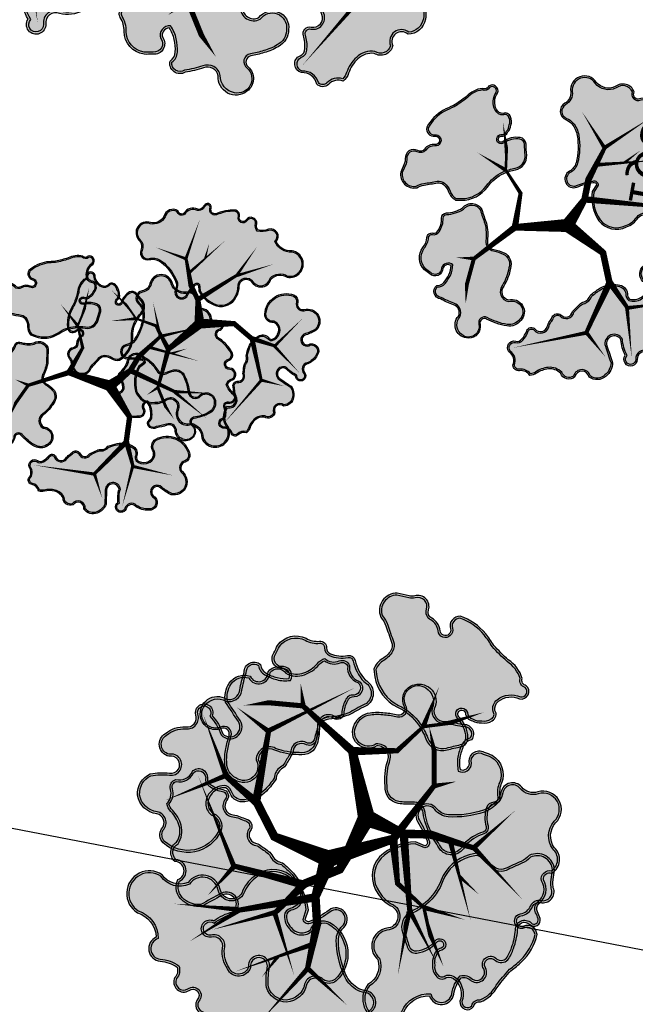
# Model space of a CAD drawing. Header units: metres. Extents: x 0 to 60282398, y -11592309 to 5708004.
# Tile 70 of 136: x 32353388 to 32353411, y 5707833 to 5707871. Entities that reach past the tile are written whole.
import ezdxf

# ---------------------------------------------------------------- set-up
doc = ezdxf.new("R2010")
doc.units = ezdxf.units.M
doc.header["$LTSCALE"] = 0.75
doc.layers.get('0').update_dxf_attribs({"linetype": 'CONTINUOUS'})
doc.layers.get('DEFPOINTS').update_dxf_attribs({"linetype": 'CONTINUOUS'})
for name, color, linetype, transparency in [('10414944$0$PF-Krone', 33, 'CONTINUOUS', 0.7), ('10414944$0$PF-Krone_SOL', 70, 'CONTINUOUS', 0.7), ('10414944$0$ST-Baum', 7, 'CONTINUOUS', 0.7)]:
    doc.layers.add(name, color=color, linetype=linetype, transparency=transparency)
doc.layers.add('10414944$0$PF-Stamm', color=7, linetype='CONTINUOUS', true_color=0x5f5144, transparency=0.7)
doc.layers.add('10414946$0$ST-TXT50', color=7, linetype='CONTINUOUS')
doc.styles.add('10414946$0$ARIAL NARROW', font='ARIALN.TTF')

# ---------------------------------------------------------------- blocks, each defined once
blk = doc.blocks.new('19-A2-A0')
at = {"layer": 'DEFPOINTS'}
blk.add_lwpolyline([(-489.15, -204.65), (489.15, -204.65), (489.15, 204.65), (-489.15, 204.65)], close=True, dxfattribs=at)
blk = doc.blocks.new('10414946')
at = {"layer": '10414946$0$ST-TXT50', "insert": (32353412.523, 5707866.815), "char_height": 1.25, "attachment_point": 1, "rotation": 259.7746, "style": '10414946$0$ARIAL NARROW'}
blk.add_mtext_dynamic_manual_height_columns('SQ1', width=2.98856, gutter_width=1.25, heights=[0.663], dxfattribs=at)
blk = doc.blocks.new('10414944$0$PF-BAUM_12')
at = {"layer": '10414944$0$PF-Krone_SOL', "transparency": 33554457}
h = blk.add_hatch(color=256, dxfattribs=at)
h.dxf.hatch_style = 1
h.set_gradient(color1=(88, 186, 72), color2=(175, 217, 170), tint=1, name='INVSPHERICAL')
edge = h.paths.add_edge_path()
edge.add_arc((-1.276, 1.399), 0.541, 250.247, 303.4279)
edge.add_arc((-0.598, 0.419), 0.651, 94.3691, 125.6409, ccw=False)
edge.add_arc((-0.587, 0.271), 0.8, 79.906, 94.3691, ccw=False)
edge.add_arc((-0.407, 1.28), 0.226, 259.906, 345.0368)
edge.add_arc((3.356, 0.275), 3.669, 162.1844, 165.0368, ccw=False)
edge.add_arc((-0.246, 1.432), 0.114, 342.1844, 421.4181)
edge.add_arc((-0.377, 1.191), 0.389, 61.4181, 105.4179)
edge.add_arc((-0.494, 1.613), 0.0494, 76.8677, 285.4179, ccw=False)
edge.add_arc((-0.434, 1.767), 0.117, 245.5523, 317.8819)
edge.add_arc((-0.441, 1.854), 0.19, 299.5067, 335.7073)
edge.add_arc((-0.39, 1.889), 0.166, 317.3096, 366.5168)
edge.add_arc((-0.315, 1.914), 0.0904, 356.15, 452.3298)
edge.add_arc((-0.284, 2.114), 0.116, 186.3955, 252.2185, ccw=False)
edge.add_arc((-0.146, 2.14), 0.256, 124.2968, 188.6524, ccw=False)
edge.add_arc((-0.362, 2.416), 0.0972, 318.2129, 468.9396)
edge.add_arc((-0.445, 2.555), 0.0698, 219.6885, 317.568, ccw=False)
edge.add_arc((-0.599, 2.082), 0.439, 76.9102, 116.5449)
edge.add_arc((-1.495, 4.557), 2.196, 281.7611, 288.5889, ccw=False)
edge.add_arc((-1.011, 0.858), 1.55, 91.3323, 98.0021)
edge.add_arc((-1.11, 1.691), 0.711, 99.4638, 131.7622)
edge.add_arc((-1.477, 2.155), 0.125, 148.2467, 256.0758)
edge.add_arc((-1.524, 1.968), 0.068, -114.9556, 76.0758, ccw=False)
edge.add_arc((-1.637, 1.725), 0.2, 65.0444, 122.1083)
edge.add_arc((-1.79, 1.969), 0.0876, 221.6314, 302.1083, ccw=False)
edge.add_arc((-1.96, 1.817), 0.14, 41.6314, 166.8648)
edge.add_arc((-2.345, 1.952), 0.268, 321.9495, 337.4752, ccw=False)
edge.add_line((-2.134, 1.786), (-2.241, 1.672))
edge.add_arc((-2.05, 1.557), 0.222, 148.9568, 261.833)
edge.add_arc((-2.015, 1.024), 0.32, 78.7718, 102.0334, ccw=False)
edge.add_arc((0.841, 15.411), 14.347, 258.7718, 259.6595)
edge.add_arc((-1.757, 1.173), 0.126, 30.356, 79.6595, ccw=False)
edge.add_arc((-1.887, 1.096), 0.277, -0.4934, 30.356, ccw=False)
edge.add_arc((-1.36, 1.092), 0.25, 179.5066, 221.3188)
edge.add_line((-1.548, 0.927), (-1.459, 0.89))
edge = h.paths.add_edge_path()
edge.add_arc((-2.059, -1.085), 0.217, 117.743, 251.4279, ccw=False)
edge.add_arc((-2.254, -0.796), 0.134, 313.8671, 413.8729)
edge.add_arc((-1.138, 0.538), 1.605, 221.524, 229.789, ccw=False)
edge.add_arc((-2.284, -0.414), 0.125, 108.798, 243.7029, ccw=False)
edge.add_arc((-2.266, -0.171), 0.138, 244.6115, 299.8242)
edge.add_arc((-2.492, 0.224), 0.593, 299.8242, 314.8752)
edge.add_arc((-2.363, 0.095), 0.41, 314.8752, 336.5607)
edge.add_arc((-2.06, -0.119), 0.0893, 34.547, 142.2333)
edge.add_arc((-2.251, -0.017), 0.129, 205.94, 338.605, ccw=False)
edge.add_arc((-1.108, 0.826), 1.547, 211.5442, 215.5748, ccw=False)
edge.add_arc((-2.165, 0.136), 0.288, 123.2934, 204.4063, ccw=False)
edge.add_arc((-2.467, 0.627), 0.289, 300.0552, 335.4001)
edge.add_arc((-2.13, 0.472), 0.0819, 58.4002, 155.4001, ccw=False)
edge.add_arc((-2.046, 0.61), 0.0798, 238.4002, 306.4204)
edge.add_arc((-2.216, 0.841), 0.368, 306.4204, 341.4929)
edge.add_arc((-1.788, 0.698), 0.0838, 72.4288, 161.4929, ccw=False)
edge.add_arc((-1.597, 1.302), 0.55, 252.4288, 281.6379)
edge.add_arc((-1.383, 0.601), 0.193, 8.2479, 122.231, ccw=False)
edge.add_arc((1.431, 0.442), 2.63, 175.9465, 181.0704)
edge.add_arc((-2.004, 0.487), 0.811, 332.6061, 353.3579, ccw=False)
edge.add_arc((-1.17, 0.055), 0.129, 152.6061, 239.8128)
edge.add_arc((-1.571, -0.635), 0.669, 44.4632, 59.8128, ccw=False)
edge.add_arc((-1.242, -0.312), 0.208, -40.1663, 44.4632, ccw=False)
edge.add_arc((-1.797, -0.042), 0.82, 308.5293, 330.4961, ccw=False)
edge.add_arc((-1.213, -0.806), 0.142, 120.5815, 237.174)
edge.add_arc((-1.303, -1.13), 0.205, -64.491, 86.396, ccw=False)
edge.add_arc((-1.343, -1.112), 0.24, 240.4754, 302.2336, ccw=False)
edge.add_arc((-1.212, -0.792), 0.584, 226.3665, 244.7952, ccw=False)
edge.add_arc((-0.721, -0.151), 1.39, 222.9429, 229.9249, ccw=False)
edge.add_arc((-1.794, -1.149), 0.076, 42.9191, 173.4992)
edge.add_arc((-2.058, -1.113), 0.191, 248.2896, 351.6714, ccw=False)
edge = h.paths.add_edge_path()
edge.add_arc((1.206, -0.038), 0.665, 150.7734, 194.5558)
edge.add_arc((0.911, -0.094), 0.366, 197.6599, 276.7526)
edge.add_arc((0.953, -0.044), 0.413, 270.2152, 305.5241)
edge.add_arc((1.264, -0.512), 0.149, -27.7225, 118.3909, ccw=False)
edge.add_arc((1.611, -0.663), 0.229, 159.2735, 288.7974)
edge.add_arc((1.627, -1.145), 0.271, -1.083, 77.6692, ccw=False)
edge.add_arc((2.169, -1.048), 0.29, 200.6132, 382.9337)
edge.add_arc((2.707, -0.726), 0.343, 147.8227, 217.591, ccw=False)
edge.add_arc((2.447, -0.383), 0.163, 259.448, 409.1515)
edge.add_arc((2.799, 0.062), 0.404, 199.7173, 232.6211, ccw=False)
edge.add_arc((2.549, -0.116), 0.137, 103.2593, 162.2981, ccw=False)
edge.add_arc((2.458, 0.13), 0.127, 297.4752, 447.5021)
edge.add_arc((2.46, 0.335), 0.0783, 98.8157, 273.1184, ccw=False)
edge.add_arc((2.4, 0.525), 0.122, 293.027, 374.9291)
edge.add_arc((2.024, 0.327), 0.544, 24.9483, 42.1183)
edge.add_arc((1.778, 0.157), 0.842, 39.3994, 55.75)
edge.add_arc((2.289, 0.935), 0.0906, 104.7131, 245.5829, ccw=False)
edge.add_arc((2.245, 1.1), 0.0797, 284.7131, 435.2869)
edge.add_arc((2.179, 0.846), 0.343, 75.2869, 90.1544)
edge.add_arc((2.192, 1.291), 0.103, 200.5438, 262.034, ccw=False)
edge.add_arc((1.871, 1.232), 0.225, 5.6552, 92.2855)
edge.add_arc((1.892, 1.533), 0.0813, 129.4673, 248.0142, ccw=False)
edge.add_arc((1.638, 1.592), 0.203, 0.9413, 108.0271)
edge.add_arc((1.552, 2.041), 0.257, 198.8038, 275.2311, ccw=False)
edge.add_arc((1.081, 1.905), 0.234, 13.1092, 167.2288)
edge.add_arc((0.667, 1.999), 0.191, 279.3003, 347.2288, ccw=False)
edge.add_arc((0.722, 1.661), 0.151, 99.3003, 228.8092)
edge.add_arc((0.465, 1.368), 0.239, 21.1744, 48.8092, ccw=False)
edge.add_arc((0.324, 1.313), 0.39, -10.7857, 21.1744, ccw=False)
edge.add_arc((-0.379, 1.447), 1.107, 325.7449, 349.2143, ccw=False)
edge.add_arc((0.356, 0.946), 0.217, 278.2663, 325.7449, ccw=False)
edge.add_arc((0.408, 0.587), 0.146, 98.2663, 271.6731)
edge.add_arc((0.451, -0.897), 1.339, 79.7675, 91.6731, ccw=False)
edge.add_arc((0.689, 0.378), 0.0423, -16.4325, 90.0101, ccw=False)
edge.add_line((0.73, 0.366), (0.626, 0.287))
edge = h.paths.add_edge_path()
edge.add_arc((-1.555, -2.257), 0.172, 12.6189, 77.7455)
edge.add_arc((-1.498, -1.992), 0.0986, 164.1816, 257.7455, ccw=False)
edge.add_arc((-1.721, -1.839), 0.18, 315.6358, 396.2247)
edge.add_arc((-1.472, -1.696), 0.11, 56.0167, 199.1656, ccw=False)
edge.add_arc((-1.356, -1.537), 0.087, 231.1844, 306.609)
edge.add_arc((-1.497, -1.248), 0.408, 298.1575, 320.4218)
edge.add_arc((-1.118, -1.561), 0.0835, 20.6534, 140.4218, ccw=False)
edge.add_arc((-0.932, -1.491), 0.115, 200.6534, 324.1572)
edge.add_arc((-0.598, -1.732), 0.297, 125.8433, 144.1572, ccw=False)
edge.add_arc((-1.131, -0.995), 0.613, 305.8433, 313.7683)
edge.add_arc((-0.64, -1.507), 0.0965, 35.283, 133.7683, ccw=False)
edge.add_arc((-0.457, -1.411), 0.111, 200.8653, 329.8017)
edge.add_arc((5.964, -14.913), 14.859, 114.5642, 115.1946, ccw=False)
edge.add_arc((-0.146, -1.534), 0.151, 81.9994, 116.2838, ccw=False)
edge.add_arc((-0.13, -1.215), 0.169, 271.6238, 322.4573)
edge.add_arc((0.422, -2.358), 1.12, 101.7391, 111.8636, ccw=False)
edge.add_arc((0.282, -1.704), 0.452, 61.0493, 101.1946, ccw=False)
edge.add_arc((0.429, -1.462), 0.169, -13.3297, 65.0541, ccw=False)
edge.add_arc((0.701, -1.544), 0.116, 158.2537, 207.0243)
edge.add_arc((0.727, -1.436), 0.206, 231.2626, 284.3776)
edge.add_arc((0.759, -1.468), 0.168, 276.3107, 373.1888)
edge.add_arc((1.062, -1.323), 0.175, 121.9096, 217.5827, ccw=False)
edge.add_arc((1.201, -1.579), 0.466, 12.4963, 119.7416, ccw=False)
edge.add_arc((1.506, -1.497), 0.151, -66.2252, 7.4787, ccw=False)
edge.add_arc((1.591, -1.748), 0.115, 101.8196, 224.4343)
edge.add_arc((1.324, -2.037), 0.279, -26.9882, 48.417, ccw=False)
edge.add_arc((1.337, -2.023), 0.274, 258.9909, 329.2486, ccw=False)
edge.add_arc((1.662, -1.476), 0.9, 229.3858, 245.1764, ccw=False)
edge.add_arc((0.999, -2.237), 0.11, 45.6037, 249.2448)
edge.add_arc((0.845, -2.446), 0.157, -95.435, 42.7788, ccw=False)
edge.add_arc((0.801, -2.22), 0.384, 232.8, 274.4074, ccw=False)
edge.add_arc((0.487, -2.606), 0.115, 44.402, 165.1103)
edge.add_arc((0.272, -2.539), 0.111, 123.3852, 339.8557, ccw=False)
edge.add_arc((0.902, -2.367), 0.696, 164.2604, 186.4803, ccw=False)
edge.add_arc((0.106, -2.201), 0.128, 9.9652, 176.7192)
edge.add_arc((-48.316, -1.45), 48.3, 358.7661, 359.1179, ccw=False)
edge.add_arc((-0.315, -2.367), 0.314, 290.4729, 336.8998, ccw=False)
edge.add_arc((-0.291, -2.456), 0.222, 213.8839, 292.6434, ccw=False)
edge.add_arc((-0.592, -2.559), 0.119, 350.144, 508.4434)
edge.add_arc((-0.746, -2.356), 0.15, 180.1486, 290.2791, ccw=False)
edge.add_arc((-1.124, -2.47), 0.255, 26.5922, 75.6656)
edge.add_arc((-1.166, -2.635), 0.424, 75.6656, 104.3344)
edge.add_arc((-1.322, -2.025), 0.205, 251.4046, 284.3344, ccw=False)
at = {"layer": '10414944$0$PF-Krone'}
for points in [[(-1.459, 0.89, 0.236302), (-0.978, 0.948, -0.137302), (-0.648, 1.068, -0.063191), (-0.447, 1.058, 0.389536), (-0.189, 1.222, -0.012446), (-0.137, 1.397, 0.360188), (-0.191, 1.532, 0.194379), (-0.48, 1.565, -1.286295), (-0.482, 1.661, 0.326511), (-0.348, 1.689, 0.159282), (-0.268, 1.776, 0.218069), (-0.225, 1.908, 0.446169), (-0.319, 2.004, -0.295374), (-0.399, 2.101, -0.288426), (-0.29, 2.351, 0.772377), (-0.394, 2.508, -0.455092), (-0.499, 2.51, 0.174684), (-0.795, 2.475, -0.029801), (-1.047, 2.407, 0.029111), (-1.227, 2.392, 0.141869), (-1.584, 2.221, 0.508586), (-1.507, 2.034, -1.101217), (-1.552, 1.906, 0.254264), (-1.743, 1.894, -0.366329), (-1.855, 1.91, 0.608209), (-2.097, 1.849, -0.067848), (-2.134, 1.786, 0), (-2.241, 1.672, 0.536623), (-2.082, 1.337, -0.101848), (-1.953, 1.338, 0.003873), (-1.734, 1.297, -0.218508), (-1.648, 1.236, -0.135425), (-1.61, 1.094, 0.184492), (-1.548, 0.927)], [(-1.449, 0.915, 0.235756), (-0.993, 0.969, -0.137109), (-0.65, 1.094, -0.063191), (-0.442, 1.084, 0.389536), (-0.214, 1.229, -0.012446), (-0.162, 1.405, 0.360188), (-0.204, 1.509, 0.194379), (-0.474, 1.54, -1.313113), (-0.474, 1.686, 0.345734), (-0.364, 1.709, 0.172714), (-0.29, 1.791, 0.230529), (-0.251, 1.907, 0.475615), (-0.322, 1.978, -0.304436), (-0.424, 2.098, -0.284585), (-0.307, 2.371, 0.726016), (-0.38, 2.485, -0.402009), (-0.513, 2.487, 0.170881), (-0.785, 2.451, -0.030277), (-1.044, 2.381, 0.029443), (-1.223, 2.367, 0.140272), (-1.563, 2.205, 0.497246), (-1.501, 2.059, -1.101217), (-1.563, 1.883, 0.254264), (-1.73, 1.872, -0.366329), (-1.875, 1.893, 0.61415), (-2.072, 1.841, -0.070819), (-2.114, 1.769, 0), (-2.22, 1.656, 0.525075), (-2.082, 1.364, -0.0983), (-1.947, 1.364, 0.003873), (-1.73, 1.322, -0.218508), (-1.626, 1.25, -0.135425), (-1.584, 1.094, 0.177651), (-1.532, 0.949)], [(0.626, 0.287, 0.193395), (0.562, -0.205, 0.359494), (0.954, -0.458, 0.155295), (1.193, -0.381, -0.740727), (1.396, -0.582, 0.634154), (1.685, -0.88, -0.357816), (1.898, -1.15, 1.020458), (2.436, -0.935, -0.314188), (2.417, -0.543, 0.765274), (2.553, -0.26, -0.144564), (2.418, -0.075, -0.263459), (2.517, 0.017, 0.767513), (2.464, 0.257, -0.951478), (2.448, 0.413, 0.373398), (2.518, 0.556, 0.075059), (2.428, 0.691, 0.071464), (2.251, 0.853, -0.705879), (2.266, 1.023, 0.771312), (2.266, 1.177, 0.064963), (2.178, 1.188, -0.27493), (2.095, 1.254, 0.397091), (1.862, 1.458, -0.568927), (1.841, 1.596, 0.504511), (1.575, 1.785, -0.346415), (1.308, 1.958, 0.796288), (0.853, 1.957, -0.305389), (0.698, 1.811, 0.634062), (0.623, 1.548, -0.121167), (0.688, 1.454, -0.140363), (0.708, 1.24, -0.102764), (0.535, 0.824, -0.21018), (0.387, 0.731, 0.944057), (0.412, 0.441, -0.051995), (0.689, 0.42, -0.500995), (0.73, 0.366)], [(0.646, 0.269, 0.190937), (0.587, -0.198, 0.360145), (0.952, -0.432, 0.157291), (1.179, -0.359, -0.740752), (1.42, -0.592, 0.643471), (1.683, -0.853, -0.360113), (1.924, -1.145, 1.005174), (2.413, -0.948, -0.325759), (2.405, -0.513, 0.812791), (2.537, -0.28, -0.149118), (2.391, -0.075, -0.272395), (2.508, 0.041, 0.751835), (2.464, 0.231, -0.928423), (2.44, 0.438, 0.358623), (2.493, 0.547, 0.074197), (2.408, 0.674, 0.071015), (2.238, 0.83, -0.698214), (2.259, 1.048, 0.771312), (2.259, 1.152, 0.066315), (2.176, 1.162, -0.286763), (2.07, 1.249, 0.408934), (1.858, 1.431, -0.545784), (1.814, 1.606, 0.489703), (1.58, 1.76, -0.350827), (1.283, 1.951, 0.798701), (0.879, 1.951, -0.305389), (0.702, 1.785, 0.634062), (0.64, 1.567, -0.121167), (0.713, 1.463, -0.140363), (0.733, 1.235, -0.102764), (0.557, 0.809, -0.21018), (0.391, 0.706, 0.944057), (0.412, 0.467, -0.051616), (0.692, 0.446, -0.532673), (0.751, 0.35)], [(-2.129, -1.291, -0.65991), (-2.16, -0.893, 0.466338), (-2.174, -0.688, -0.036078), (-2.34, -0.526, -0.667578), (-2.325, -0.295, 0.245683), (-2.197, -0.29, 0.065767), (-2.074, -0.196, 0.094904), (-1.987, -0.068, 0.507802), (-2.131, -0.064, -0.653541), (-2.367, -0.074, -0.017589), (-2.427, 0.017, -0.369479), (-2.323, 0.376, 0.155455), (-2.205, 0.506, -0.450466), (-2.087, 0.542, 0.305827), (-1.998, 0.546, 0.154239), (-1.868, 0.725, -0.409437), (-1.763, 0.778, 0.128143), (-1.486, 0.764, -0.54286), (-1.192, 0.628, 0.022361), (-1.199, 0.393, -0.090795), (-1.284, 0.114, 0.400005), (-1.234, -0.057, -0.067076), (-1.093, -0.167, -0.387019), (-1.083, -0.446, -0.096143), (-1.286, -0.684, 0.557693), (-1.29, -0.926, -0.773495), (-1.215, -1.314, -0.276189), (-1.461, -1.32, -0.080584), (-1.615, -1.214, -0.030474), (-1.738, -1.098, 0.640635), (-1.869, -1.141, -0.484398)], [(-2.227, -1.172, -0.377035), (-2.142, -0.911, 0.462758), (-2.158, -0.667, -0.036793), (-2.324, -0.505, -0.650672), (-2.325, -0.323, 0.226885), (-2.184, -0.313, 0.065767), (-2.055, -0.214, 0.102669), (-1.958, -0.066, 0.560734), (-2.154, -0.052, -0.672352), (-2.344, -0.061, -0.017696), (-2.404, 0.029, -0.366993), (-2.309, 0.354, 0.154831), (-2.181, 0.495, -0.450466), (-2.101, 0.52, 0.305827), (-1.983, 0.525, 0.154239), (-1.843, 0.717, -0.409437), (-1.771, 0.753, 0.13033), (-1.476, 0.739, -0.546373), (-1.219, 0.627, 0.02192), (-1.225, 0.395, -0.090238), (-1.307, 0.126, 0.400005), (-1.247, -0.079, -0.067076), (-1.112, -0.185, -0.390762), (-1.104, -0.431, -0.096389), (-1.301, -0.663, 0.568263), (-1.298, -0.951, -0.791061), (-1.228, -1.291, -0.279339), (-1.449, -1.297, -0.081396), (-1.598, -1.195, -0.030819), (-1.72, -1.079, 0.674462), (-1.888, -1.14, -0.76422)], [(-1.387, -2.219, 0.292073), (-1.519, -2.088, -0.432551), (-1.593, -1.965, 0.366883), (-1.576, -1.732, -0.720884), (-1.411, -1.605, 0.341522), (-1.304, -1.607, 0.097453), (-1.182, -1.508, -0.576003), (-1.04, -1.531, 0.597917), (-0.839, -1.558, -0.08008), (-0.772, -1.491, 0.034593), (-0.707, -1.437, -0.458286), (-0.561, -1.451, 0.630565), (-0.361, -1.467, -0.002751), (-0.213, -1.399, -0.15072), (-0.125, -1.384, 0.225513), (0.005, -1.318, -0.044205), (0.194, -1.261, -0.176981), (0.5, -1.309, -0.356005), (0.593, -1.501, 0.216074), (0.598, -1.596, 0.235998), (0.778, -1.635, 0.449828), (0.923, -1.43, -0.443521), (0.97, -1.174, -0.505384), (1.656, -1.478, -0.333159), (1.567, -1.636, 0.592663), (1.509, -1.828, -0.341427), (1.572, -2.163, -0.316536), (1.284, -2.292, -0.069009), (1.076, -2.159, 1.23095), (0.961, -2.34, -0.688656), (0.83, -2.603, -0.183568), (0.569, -2.526, 0.581478), (0.376, -2.577, -1.382341), (0.211, -2.446, -0.097258), (0.232, -2.179, 0.890608), (-0.021, -2.193, -0.001535), (-0.027, -2.49, -0.205393), (-0.205, -2.661, -0.357852), (-0.475, -2.58, 0.826532), (-0.694, -2.497, -0.521291), (-0.896, -2.356, 0.217457), (-1.061, -2.223, 0.125748), (-1.271, -2.223, -0.14468)], [(-1.366, -2.198, 0.270797), (-1.513, -2.063, -0.432551), (-1.568, -1.972, 0.354737), (-1.555, -1.729, -0.649808), (-1.424, -1.623, 0.359616), (-1.292, -1.63, 0.097453), (-1.162, -1.524, -0.576003), (-1.064, -1.54, 0.597917), (-0.818, -1.573, -0.08008), (-0.757, -1.512, 0.034593), (-0.689, -1.456, -0.446057), (-0.584, -1.464, 0.599943), (-0.343, -1.488, -0.002629), (-0.201, -1.422, -0.15559), (-0.126, -1.411, 0.218765), (0.021, -1.34, -0.04262), (0.199, -1.287, -0.177473), (0.489, -1.332, -0.354321), (0.568, -1.493, 0.222706), (0.577, -1.613, 0.240128), (0.783, -1.661, 0.456345), (0.947, -1.418, -0.452999), (0.983, -1.196, -0.504186), (1.63, -1.482, -0.325283), (1.559, -1.611, 0.587825), (1.491, -1.847, -0.341406), (1.549, -2.151, -0.312164), (1.292, -2.267, -0.067854), (1.094, -2.139, 1.19624), (0.945, -2.361, -0.679338), (0.83, -2.577, -0.183947), (0.586, -2.506, 0.573485), (0.351, -2.569, -1.514783), (0.239, -2.46, -0.105945), (0.259, -2.18, 0.910696), (-0.047, -2.193, -0.001511), (-0.053, -2.484, -0.20139), (-0.215, -2.637, -0.344816), (-0.448, -2.573, 0.767089), (-0.71, -2.475, -0.515063), (-0.87, -2.351, 0.223578), (-1.055, -2.198, 0.125748), (-1.278, -2.198, -0.125245)]]:
    blk.add_lwpolyline(points, format="xyb", close=True, dxfattribs=at)
at = {"layer": '10414944$0$PF-Stamm'}
for points in [[(0.046, -0.101, 0.217, 0.108, 0), (-0.78, 0.167, 0.108, 0.065, 0), (-0.499, 0.665, 0.065, 0.0433, 0), (-0.599, 1.108, 0.0433, 0.0433, 0), (-0.475, 1.405, 0.065, 1.976742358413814e-14, 0), (-0.371, 1.869, 0, 0, 0)], [(0.046, -0.101, 0.217, 0.108, 0), (0.458, 0.204, 0.108, 0.108, 0), (0.635, 0.494, 0.108, 0.065, 0), (1.062, 0.891, 0.065, 0, 0), (0.917, 1.582, 0, 0, 0)], [(-0.599, 1.108, 0.065, 0, 0), (-0.941, 1.541, 0, 0, 0)], [(1.073, 0.898, 0.065, 0, 0), (1.938, 1.1, 0, 0, 0)], [(0.841, 0.685, 0.0657, 0.065, 0), (0.841, 0.676, 0.065, 0, 0), (1.85, 0.394, 0, 0, 0)], [(1.291, 0.553, 0.0455, 1.248468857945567e-14, 0), (1.61, 0.652, 0, 0, 0)], [(0.477, 0.2, 0.108, 0.065, 0), (1.35, -0.216, 0.065, 0, 0), (2.103, -0.253, 0, 0, 0)], [(-0.78, 0.167, 0.108, 0.065, 0), (-1.591, -0.088, 0.065, 0, 0), (-1.861, 0.029, 0, 0, 0)], [(0.046, -0.101, 0.217, 0.108, 0), (0.446, -0.726, 0.108, 0.108, 0), (0.379, -1.209, 0.108, 0.065, 0), (0.514, -1.723, 0.065, 2.236840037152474e-14, 0), (1.327, -1.907, 0, 0, 0)], [(-1.586, -0.075, 0.065, 0.065, 0), (-1.849, -0.447, 0.065, 0, 0), (-1.979, -0.743, 0, 0, 0)], [(1.355, -0.229, 0.065, 0, 0), (1.985, -0.759, 0, 0, 0), (1.998, -0.757, 0, 0, 0)], [(0.379, -1.228, 0.108, 0.065, 0), (-0.269, -1.876, 0.065, 0, 0), (-1.498, -1.693, 0, 0, 0)], [(0.509, -1.712, 0.065, 0, 0), (0.297, -2.526, 0, 0, 0)], [(-0.259, -1.886, 0.065, 0, 0), (-0.106, -2.36, 0, 0, 0), (-0.269, -2.651, 0, 0, 0)]]:
    blk.add_lwpolyline(points, format="xyseb", dxfattribs=at)
blk = doc.blocks.new('10414944')
at = {"layer": '10414944$0$ST-Baum'}
for p, xscale, yscale, zscale, rotation in [((32353384.14, 5707878.022), 3.314226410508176, 3.314226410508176, 1.380927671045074, 23), ((32353396.44, 5707875.792), 3.090444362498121, 3.090444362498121, 1.287685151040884, 57.40868327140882), ((32353408.234, 5707863.192), 2.29333655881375, 2.29333655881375, 0.955556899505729, 20), ((32353394.264, 5707859.317), 1.764374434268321, 1.764374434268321, 0.7351560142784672, 57.40868327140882), ((32353400.983, 5707840.817), 2.971407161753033, 2.971407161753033, 1.238086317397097, 300.0000000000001), ((32353399.622, 5707838.823), 2.971407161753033, 2.971407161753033, 1.238086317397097, 215)]:
    blk.add_blockref('10414944$0$PF-BAUM_12', p, dxfattribs=dict(at, xscale=xscale, yscale=yscale, zscale=zscale, rotation=rotation))
at = {"layer": '10414944$0$ST-Baum', "xscale": 1.884181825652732, "yscale": 1.884181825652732, "zscale": 0.7850757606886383}
blk.add_blockref('10414944$0$PF-BAUM_12', (32353390.966, 5707857.118), dxfattribs=at)

msp = doc.modelspace()

# ---------------------------------------------------------------- block references
msp.add_blockref('10414944', (0, 0))
at = {"xscale": 0.25, "yscale": 0.25, "zscale": 0.25, "rotation": 349.0867958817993}
msp.add_blockref('19-A2-A0', (32353428.528, 5707884.314), dxfattribs=at)

# ---------------------------------------------------------------- next in the draw order: block references
msp.add_blockref('10414946', (0, 0))

doc.saveas('drawing.dxf')
